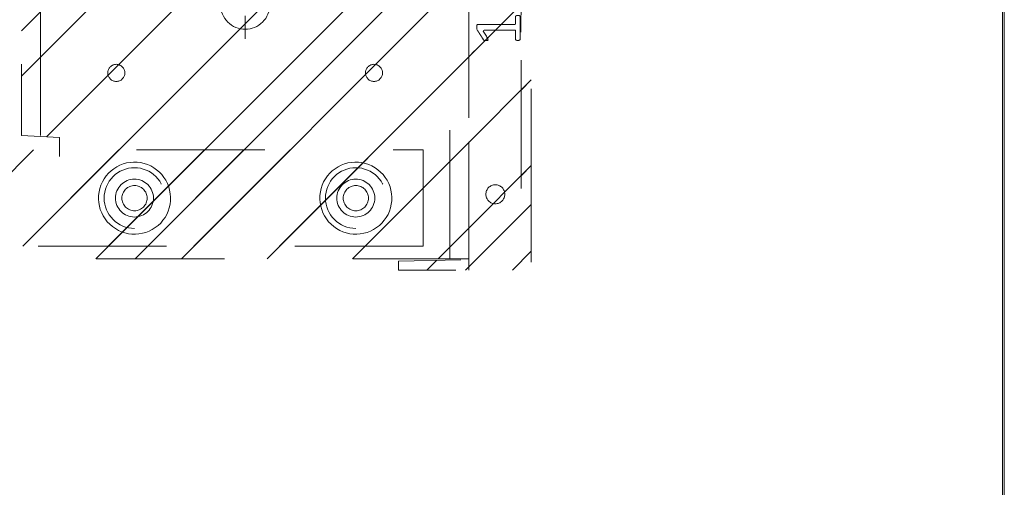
# Model space of a CAD drawing. Header units: inches. Extents: x -462 to -288, y -230 to 11.
# Tile 37 of 58: x -359.29 to -349.06, y -12.69 to -7.83. Entities that reach past the tile are written whole.
import ezdxf

# ---------------------------------------------------------------- set-up
doc = ezdxf.new("R2010")
doc.units = ezdxf.units.IN
doc.header["$LTSCALE"] = 32
doc.header["$MEASUREMENT"] = 0
doc.linetypes.add('Dash Style-1', pattern=[0.083328, 0.041656, -0.041672])
for name, color, linetype, lineweight in [('DashLine', 7, 'Dash Style-1', 13), ('DashLineFill', 7, 'Dash Style-1', 13), ('Drawing', 7, 'Continuous', 18), ('Metal-DeskStructure', 7, 'Continuous', 13), ('None', 7, 'Continuous', 18), ('SolidLine', 7, 'Continuous', 15), ('WasteShelf_H', 7, 'Continuous', 18)]:
    doc.layers.add(name, color=color, linetype=linetype, lineweight=lineweight)
pattern_1 = [(45, (0, 0), (-1.61302, 1.93572), []), (45, (-1.0608, 1.0608), (-0.472346, 0.416761), [])]

# ---------------------------------------------------------------- blocks, each defined once
blk = doc.blocks.new('Group-30')
at = {"layer": 'SolidLine', "flags": 128}
blk.add_lwpolyline([(57.736, -30), (57.736, -2.559), (57.756, -2.559), (57.756, -30)], close=True, dxfattribs=at)
blk = doc.blocks.new('Group-38')
at = {"layer": 'DashLine', "flags": 128}
blk.add_lwpolyline([(0, -2.559), (57.756, -2.559), (57.756, -30), (0, -30)], close=True, dxfattribs=at)
at = {"layer": 'SolidLine', "flags": 128}
blk.add_lwpolyline([(0, -2.559), (57.756, -2.559), (57.756, -30), (0, -30)], close=True, dxfattribs=at)
at = {"layer": 'None'}
blk.add_blockref('Group-30', (0, 0), dxfattribs=at)
blk = doc.blocks.new('Group-47')
at = {"layer": 'DashLine'}
for p, q in [((0, 6.22), (0, 6.457)), ((-0.118, 6.102), (-0.354, 6.102)), ((0.118, 6.102), (0.355, 6.102)), ((0, 5.984), (0, 5.748))]:
    blk.add_line(p, q, dxfattribs=at)
at = {"layer": 'DashLine', "flags": 128}
blk.add_lwpolyline([(-0.256, 6.102), (-0.254, 6.127), (-0.251, 6.152), (-0.245, 6.177), (-0.236, 6.2), (-0.225, 6.223), (-0.213, 6.245), (-0.198, 6.265), (-0.181, 6.283), (-0.162, 6.3), (-0.142, 6.315), (-0.12, 6.328), (-0.098, 6.339), (-0.074, 6.347), (-0.05, 6.353), (-0.025, 6.357), (0, 6.358), (0.025, 6.357), (0.05, 6.353), (0.074, 6.347), (0.098, 6.339), (0.121, 6.328), (0.142, 6.315), (0.163, 6.3), (0.181, 6.283), (0.198, 6.265), (0.213, 6.245), (0.226, 6.223), (0.237, 6.2), (0.245, 6.177), (0.251, 6.152), (0.255, 6.127), (0.256, 6.102), (0.255, 6.077), (0.251, 6.052), (0.245, 6.028), (0.237, 6.004), (0.226, 5.982), (0.213, 5.96), (0.198, 5.94), (0.181, 5.921), (0.163, 5.905), (0.142, 5.89), (0.121, 5.877), (0.098, 5.866), (0.074, 5.857), (0.05, 5.851), (0.025, 5.848), (0, 5.846), (-0.025, 5.848), (-0.05, 5.851), (-0.074, 5.857), (-0.098, 5.866), (-0.12, 5.877), (-0.142, 5.89), (-0.162, 5.905), (-0.181, 5.921), (-0.198, 5.94), (-0.213, 5.96), (-0.225, 5.982), (-0.236, 6.004), (-0.245, 6.028), (-0.251, 6.052), (-0.254, 6.077)], close=True, dxfattribs=at)
blk = doc.blocks.new('1BRPT9-Bracket (2D)')
at = {"layer": 'DashLineFill', "linetype": 'Continuous', "lineweight": 13}
h = blk.add_hatch(dxfattribs=at)
h.set_pattern_fill('Steel', color=253, style=0, pattern_type=2)
h.set_pattern_definition(pattern_1)
edge = h.paths.add_edge_path()
edge.add_arc((1.678, -8.488), 0.252, 270, 360)
edge.add_line((1.93, -8.488), (1.93, -7.48))
edge.add_line((1.93, -7.48), (2.324, -7.48))
edge.add_line((2.324, -7.48), (2.324, 7.461))
edge.add_line((2.324, 7.461), (1.93, 7.48))
edge.add_line((1.93, 7.48), (1.93, 8.488))
edge.add_arc((1.678, 8.488), 0.252, 360, 450)
edge.add_line((1.678, 8.74), (-2.322, 8.74))
edge.add_line((-2.322, 8.74), (-2.322, -8.74))
edge.add_line((-2.322, -8.74), (1.678, -8.74))
h = blk.add_hatch(dxfattribs=at)
h.set_pattern_fill('Steel', color=253, style=0, pattern_type=2)
h.set_pattern_definition(pattern_1)
h.paths.add_polyline_path([(-1.149, 8.425), (-1.118, 8.424), (-1.087, 8.419), (-1.057, 8.412), (-1.028, 8.401), (-1, 8.388), (-0.974, 8.372), (-0.949, 8.354), (-0.926, 8.333), (-0.905, 8.31), (-0.887, 8.285), (-0.871, 8.259), (-0.858, 8.231), (-0.847, 8.202), (-0.84, 8.172), (-0.835, 8.141), (-0.834, 8.11), (-0.835, 8.079), (-0.84, 8.049), (-0.847, 8.019), (-0.858, 7.99), (-0.871, 7.962), (-0.887, 7.935), (-0.905, 7.91), (-0.926, 7.888), (-0.949, 7.867), (-0.974, 7.848), (-1, 7.832), (-1.028, 7.819), (-1.057, 7.809), (-1.087, 7.801), (-1.118, 7.797), (-1.149, 7.795), (-1.18, 7.797), (-1.21, 7.801), (-1.24, 7.809), (-1.269, 7.819), (-1.297, 7.832), (-1.324, 7.848), (-1.349, 7.867), (-1.372, 7.888), (-1.392, 7.91), (-1.411, 7.935), (-1.427, 7.962), (-1.44, 7.99), (-1.45, 8.019), (-1.458, 8.049), (-1.462, 8.079), (-1.464, 8.11), (-1.462, 8.141), (-1.458, 8.172), (-1.45, 8.202), (-1.44, 8.231), (-1.427, 8.259), (-1.411, 8.285), (-1.392, 8.31), (-1.372, 8.333), (-1.349, 8.354), (-1.324, 8.372), (-1.297, 8.388), (-1.269, 8.401), (-1.24, 8.412), (-1.21, 8.419), (-1.18, 8.424)])
h = blk.add_hatch(dxfattribs=at)
h.set_pattern_fill('Steel', color=253, style=0, pattern_type=2)
h.set_pattern_definition(pattern_1)
h.paths.add_polyline_path([(1.15, 8.425), (1.181, 8.424), (1.212, 8.419), (1.242, 8.412), (1.271, 8.401), (1.299, 8.388), (1.325, 8.372), (1.35, 8.354), (1.373, 8.333), (1.394, 8.31), (1.412, 8.285), (1.428, 8.259), (1.441, 8.231), (1.452, 8.202), (1.459, 8.172), (1.464, 8.141), (1.465, 8.11), (1.464, 8.079), (1.459, 8.049), (1.452, 8.019), (1.441, 7.99), (1.428, 7.962), (1.412, 7.935), (1.394, 7.91), (1.373, 7.888), (1.35, 7.867), (1.325, 7.848), (1.299, 7.832), (1.271, 7.819), (1.242, 7.809), (1.212, 7.801), (1.181, 7.797), (1.15, 7.795), (1.12, 7.797), (1.089, 7.801), (1.059, 7.809), (1.03, 7.819), (1.002, 7.832), (0.975, 7.848), (0.951, 7.867), (0.928, 7.888), (0.907, 7.91), (0.888, 7.935), (0.873, 7.962), (0.859, 7.99), (0.849, 8.019), (0.841, 8.049), (0.837, 8.079), (0.835, 8.11), (0.837, 8.141), (0.841, 8.172), (0.849, 8.202), (0.859, 8.231), (0.873, 8.259), (0.888, 8.285), (0.907, 8.31), (0.928, 8.333), (0.951, 8.354), (0.975, 8.372), (1.002, 8.388), (1.03, 8.401), (1.059, 8.412), (1.089, 8.419), (1.12, 8.424)])
h = blk.add_hatch(dxfattribs=at)
h.set_pattern_fill('Steel', color=253, style=0, pattern_type=2)
h.set_pattern_definition(pattern_1)
h.paths.add_polyline_path([(-1.149, 8.307), (-1.13, 8.306), (-1.11, 8.303), (-1.092, 8.299), (-1.074, 8.292), (-1.056, 8.284), (-1.039, 8.274), (-1.024, 8.262), (-1.01, 8.249), (-0.997, 8.235), (-0.985, 8.22), (-0.975, 8.203), (-0.967, 8.186), (-0.96, 8.167), (-0.956, 8.149), (-0.953, 8.13), (-0.952, 8.11), (-0.953, 8.091), (-0.956, 8.072), (-0.96, 8.053), (-0.967, 8.035), (-0.975, 8.017), (-0.985, 8.001), (-0.997, 7.985), (-1.01, 7.971), (-1.024, 7.958), (-1.039, 7.947), (-1.056, 7.937), (-1.074, 7.928), (-1.092, 7.922), (-1.11, 7.917), (-1.13, 7.914), (-1.149, 7.913), (-1.168, 7.914), (-1.187, 7.917), (-1.206, 7.922), (-1.224, 7.928), (-1.242, 7.937), (-1.258, 7.947), (-1.274, 7.958), (-1.288, 7.971), (-1.301, 7.985), (-1.313, 8.001), (-1.322, 8.017), (-1.331, 8.035), (-1.337, 8.053), (-1.342, 8.072), (-1.345, 8.091), (-1.346, 8.11), (-1.345, 8.13), (-1.342, 8.149), (-1.337, 8.167), (-1.331, 8.186), (-1.322, 8.203), (-1.313, 8.22), (-1.301, 8.235), (-1.288, 8.249), (-1.274, 8.262), (-1.258, 8.274), (-1.242, 8.284), (-1.224, 8.292), (-1.206, 8.299), (-1.187, 8.303), (-1.168, 8.306)])
h = blk.add_hatch(dxfattribs=at)
h.set_pattern_fill('Steel', color=253, style=0, pattern_type=2)
h.set_pattern_definition(pattern_1)
h.paths.add_polyline_path([(1.15, 8.307), (1.17, 8.306), (1.189, 8.303), (1.208, 8.299), (1.226, 8.292), (1.243, 8.284), (1.26, 8.274), (1.275, 8.262), (1.29, 8.249), (1.303, 8.235), (1.314, 8.22), (1.324, 8.203), (1.332, 8.186), (1.339, 8.167), (1.343, 8.149), (1.346, 8.13), (1.347, 8.11), (1.346, 8.091), (1.343, 8.072), (1.339, 8.053), (1.332, 8.035), (1.324, 8.017), (1.314, 8.001), (1.303, 7.985), (1.29, 7.971), (1.275, 7.958), (1.26, 7.947), (1.243, 7.937), (1.226, 7.928), (1.208, 7.922), (1.189, 7.917), (1.17, 7.914), (1.15, 7.913), (1.131, 7.914), (1.112, 7.917), (1.093, 7.922), (1.075, 7.928), (1.058, 7.937), (1.041, 7.947), (1.025, 7.958), (1.011, 7.971), (0.998, 7.985), (0.987, 8.001), (0.977, 8.017), (0.969, 8.035), (0.962, 8.053), (0.957, 8.072), (0.954, 8.091), (0.954, 8.11), (0.954, 8.13), (0.957, 8.149), (0.962, 8.167), (0.969, 8.186), (0.977, 8.203), (0.987, 8.22), (0.998, 8.235), (1.011, 8.249), (1.025, 8.262), (1.041, 8.274), (1.058, 8.284), (1.075, 8.292), (1.093, 8.299), (1.112, 8.303), (1.131, 8.306)])
h = blk.add_hatch(dxfattribs=at)
h.set_pattern_fill('Steel', color=253, style=0, pattern_type=2)
h.set_pattern_definition(pattern_1)
h.paths.add_polyline_path([(-1.338, 6.9), (-1.329, 6.899), (-1.321, 6.898), (-1.312, 6.896), (-1.304, 6.893), (-1.296, 6.889), (-1.289, 6.885), (-1.282, 6.879), (-1.275, 6.874), (-1.269, 6.867), (-1.264, 6.86), (-1.26, 6.853), (-1.256, 6.845), (-1.253, 6.837), (-1.251, 6.828), (-1.25, 6.82), (-1.249, 6.811), (-1.25, 6.802), (-1.251, 6.794), (-1.253, 6.785), (-1.256, 6.777), (-1.26, 6.769), (-1.264, 6.762), (-1.269, 6.755), (-1.275, 6.748), (-1.282, 6.743), (-1.289, 6.737), (-1.296, 6.733), (-1.304, 6.729), (-1.312, 6.726), (-1.321, 6.724), (-1.329, 6.723), (-1.338, 6.722), (-1.346, 6.723), (-1.355, 6.724), (-1.364, 6.726), (-1.372, 6.729), (-1.38, 6.733), (-1.387, 6.737), (-1.394, 6.743), (-1.4, 6.748), (-1.406, 6.755), (-1.411, 6.762), (-1.416, 6.769), (-1.42, 6.777), (-1.423, 6.785), (-1.425, 6.794), (-1.426, 6.802), (-1.426, 6.811), (-1.426, 6.82), (-1.425, 6.828), (-1.423, 6.837), (-1.42, 6.845), (-1.416, 6.853), (-1.411, 6.86), (-1.406, 6.867), (-1.4, 6.874), (-1.394, 6.879), (-1.387, 6.885), (-1.38, 6.889), (-1.372, 6.893), (-1.364, 6.896), (-1.355, 6.898), (-1.346, 6.899)])
h = blk.add_hatch(dxfattribs=at)
h.set_pattern_fill('Steel', color=253, style=0, pattern_type=2)
h.set_pattern_definition(pattern_1)
h.paths.add_polyline_path([(1.339, 6.9), (1.348, 6.899), (1.357, 6.898), (1.365, 6.896), (1.373, 6.893), (1.381, 6.889), (1.389, 6.885), (1.396, 6.879), (1.402, 6.874), (1.408, 6.867), (1.413, 6.86), (1.417, 6.853), (1.421, 6.845), (1.424, 6.837), (1.426, 6.828), (1.428, 6.82), (1.428, 6.811), (1.428, 6.802), (1.426, 6.794), (1.424, 6.785), (1.421, 6.777), (1.417, 6.769), (1.413, 6.762), (1.408, 6.755), (1.402, 6.748), (1.396, 6.743), (1.389, 6.737), (1.381, 6.733), (1.373, 6.729), (1.365, 6.726), (1.357, 6.724), (1.348, 6.723), (1.339, 6.722), (1.331, 6.723), (1.322, 6.724), (1.314, 6.726), (1.305, 6.729), (1.298, 6.733), (1.29, 6.737), (1.283, 6.743), (1.277, 6.748), (1.271, 6.755), (1.266, 6.762), (1.261, 6.769), (1.258, 6.777), (1.255, 6.785), (1.252, 6.794), (1.251, 6.802), (1.251, 6.811), (1.251, 6.82), (1.252, 6.828), (1.255, 6.837), (1.258, 6.845), (1.261, 6.853), (1.266, 6.86), (1.271, 6.867), (1.277, 6.874), (1.283, 6.879), (1.29, 6.885), (1.298, 6.889), (1.305, 6.893), (1.314, 6.896), (1.322, 6.898), (1.331, 6.899)])
at = {"layer": 'DashLineFill'}
for p, q in [((-2.125, 8.74), (-2.125, -8.74)), ((2.127, 7.461), (2.127, -7.48))]:
    blk.add_line(p, q, dxfattribs=at)
at = {"layer": 'DashLineFill', "flags": 128}
blk.add_lwpolyline([(1.678, -8.74, 0.414214), (1.93, -8.488), (1.93, -7.48), (2.324, -7.48), (2.324, 7.461), (1.93, 7.48), (1.93, 8.488, 0.414214), (1.678, 8.74), (-2.322, 8.74), (-2.322, -8.74)], format="xyb", close=True, dxfattribs=at)
for points in [[(-1.149, 8.425), (-1.118, 8.424), (-1.087, 8.419), (-1.057, 8.412), (-1.028, 8.401), (-1, 8.388), (-0.974, 8.372), (-0.949, 8.354), (-0.926, 8.333), (-0.905, 8.31), (-0.887, 8.285), (-0.871, 8.259), (-0.858, 8.231), (-0.847, 8.202), (-0.84, 8.172), (-0.835, 8.141), (-0.834, 8.11), (-0.835, 8.079), (-0.84, 8.049), (-0.847, 8.019), (-0.858, 7.99), (-0.871, 7.962), (-0.887, 7.935), (-0.905, 7.91), (-0.926, 7.888), (-0.949, 7.867), (-0.974, 7.848), (-1, 7.832), (-1.028, 7.819), (-1.057, 7.809), (-1.087, 7.801), (-1.118, 7.797), (-1.149, 7.795), (-1.18, 7.797), (-1.21, 7.801), (-1.24, 7.809), (-1.269, 7.819), (-1.297, 7.832), (-1.324, 7.848), (-1.349, 7.867), (-1.372, 7.888), (-1.392, 7.91), (-1.411, 7.935), (-1.427, 7.962), (-1.44, 7.99), (-1.45, 8.019), (-1.458, 8.049), (-1.462, 8.079), (-1.464, 8.11), (-1.462, 8.141), (-1.458, 8.172), (-1.45, 8.202), (-1.44, 8.231), (-1.427, 8.259), (-1.411, 8.285), (-1.392, 8.31), (-1.372, 8.333), (-1.349, 8.354), (-1.324, 8.372), (-1.297, 8.388), (-1.269, 8.401), (-1.24, 8.412), (-1.21, 8.419), (-1.18, 8.424)], [(1.15, 8.425), (1.181, 8.424), (1.212, 8.419), (1.242, 8.412), (1.271, 8.401), (1.299, 8.388), (1.325, 8.372), (1.35, 8.354), (1.373, 8.333), (1.394, 8.31), (1.412, 8.285), (1.428, 8.259), (1.441, 8.231), (1.452, 8.202), (1.459, 8.172), (1.464, 8.141), (1.465, 8.11), (1.464, 8.079), (1.459, 8.049), (1.452, 8.019), (1.441, 7.99), (1.428, 7.962), (1.412, 7.935), (1.394, 7.91), (1.373, 7.888), (1.35, 7.867), (1.325, 7.848), (1.299, 7.832), (1.271, 7.819), (1.242, 7.809), (1.212, 7.801), (1.181, 7.797), (1.15, 7.795), (1.12, 7.797), (1.089, 7.801), (1.059, 7.809), (1.03, 7.819), (1.002, 7.832), (0.975, 7.848), (0.951, 7.867), (0.928, 7.888), (0.907, 7.91), (0.888, 7.935), (0.873, 7.962), (0.859, 7.99), (0.849, 8.019), (0.841, 8.049), (0.837, 8.079), (0.835, 8.11), (0.837, 8.141), (0.841, 8.172), (0.849, 8.202), (0.859, 8.231), (0.873, 8.259), (0.888, 8.285), (0.907, 8.31), (0.928, 8.333), (0.951, 8.354), (0.975, 8.372), (1.002, 8.388), (1.03, 8.401), (1.059, 8.412), (1.089, 8.419), (1.12, 8.424)], [(-1.149, 8.307), (-1.13, 8.306), (-1.11, 8.303), (-1.092, 8.299), (-1.074, 8.292), (-1.056, 8.284), (-1.039, 8.274), (-1.024, 8.262), (-1.01, 8.249), (-0.997, 8.235), (-0.985, 8.22), (-0.975, 8.203), (-0.967, 8.186), (-0.96, 8.167), (-0.956, 8.149), (-0.953, 8.13), (-0.952, 8.11), (-0.953, 8.091), (-0.956, 8.072), (-0.96, 8.053), (-0.967, 8.035), (-0.975, 8.017), (-0.985, 8.001), (-0.997, 7.985), (-1.01, 7.971), (-1.024, 7.958), (-1.039, 7.947), (-1.056, 7.937), (-1.074, 7.928), (-1.092, 7.922), (-1.11, 7.917), (-1.13, 7.914), (-1.149, 7.913), (-1.168, 7.914), (-1.187, 7.917), (-1.206, 7.922), (-1.224, 7.928), (-1.242, 7.937), (-1.258, 7.947), (-1.274, 7.958), (-1.288, 7.971), (-1.301, 7.985), (-1.313, 8.001), (-1.322, 8.017), (-1.331, 8.035), (-1.337, 8.053), (-1.342, 8.072), (-1.345, 8.091), (-1.346, 8.11), (-1.345, 8.13), (-1.342, 8.149), (-1.337, 8.167), (-1.331, 8.186), (-1.322, 8.203), (-1.313, 8.22), (-1.301, 8.235), (-1.288, 8.249), (-1.274, 8.262), (-1.258, 8.274), (-1.242, 8.284), (-1.224, 8.292), (-1.206, 8.299), (-1.187, 8.303), (-1.168, 8.306)], [(1.15, 8.307), (1.17, 8.306), (1.189, 8.303), (1.208, 8.299), (1.226, 8.292), (1.243, 8.284), (1.26, 8.274), (1.275, 8.262), (1.29, 8.249), (1.303, 8.235), (1.314, 8.22), (1.324, 8.203), (1.332, 8.186), (1.339, 8.167), (1.343, 8.149), (1.346, 8.13), (1.347, 8.11), (1.346, 8.091), (1.343, 8.072), (1.339, 8.053), (1.332, 8.035), (1.324, 8.017), (1.314, 8.001), (1.303, 7.985), (1.29, 7.971), (1.275, 7.958), (1.26, 7.947), (1.243, 7.937), (1.226, 7.928), (1.208, 7.922), (1.189, 7.917), (1.17, 7.914), (1.15, 7.913), (1.131, 7.914), (1.112, 7.917), (1.093, 7.922), (1.075, 7.928), (1.058, 7.937), (1.041, 7.947), (1.025, 7.958), (1.011, 7.971), (0.998, 7.985), (0.987, 8.001), (0.977, 8.017), (0.969, 8.035), (0.962, 8.053), (0.957, 8.072), (0.954, 8.091), (0.954, 8.11), (0.954, 8.13), (0.957, 8.149), (0.962, 8.167), (0.969, 8.186), (0.977, 8.203), (0.987, 8.22), (0.998, 8.235), (1.011, 8.249), (1.025, 8.262), (1.041, 8.274), (1.058, 8.284), (1.075, 8.292), (1.093, 8.299), (1.112, 8.303), (1.131, 8.306)], [(-1.338, 6.9), (-1.329, 6.899), (-1.321, 6.898), (-1.312, 6.896), (-1.304, 6.893), (-1.296, 6.889), (-1.289, 6.885), (-1.282, 6.879), (-1.275, 6.874), (-1.269, 6.867), (-1.264, 6.86), (-1.26, 6.853), (-1.256, 6.845), (-1.253, 6.837), (-1.251, 6.828), (-1.25, 6.82), (-1.249, 6.811), (-1.25, 6.802), (-1.251, 6.794), (-1.253, 6.785), (-1.256, 6.777), (-1.26, 6.769), (-1.264, 6.762), (-1.269, 6.755), (-1.275, 6.748), (-1.282, 6.743), (-1.289, 6.737), (-1.296, 6.733), (-1.304, 6.729), (-1.312, 6.726), (-1.321, 6.724), (-1.329, 6.723), (-1.338, 6.722), (-1.346, 6.723), (-1.355, 6.724), (-1.364, 6.726), (-1.372, 6.729), (-1.38, 6.733), (-1.387, 6.737), (-1.394, 6.743), (-1.4, 6.748), (-1.406, 6.755), (-1.411, 6.762), (-1.416, 6.769), (-1.42, 6.777), (-1.423, 6.785), (-1.425, 6.794), (-1.426, 6.802), (-1.426, 6.811), (-1.426, 6.82), (-1.425, 6.828), (-1.423, 6.837), (-1.42, 6.845), (-1.416, 6.853), (-1.411, 6.86), (-1.406, 6.867), (-1.4, 6.874), (-1.394, 6.879), (-1.387, 6.885), (-1.38, 6.889), (-1.372, 6.893), (-1.364, 6.896), (-1.355, 6.898), (-1.346, 6.899)], [(1.339, 6.9), (1.348, 6.899), (1.357, 6.898), (1.365, 6.896), (1.373, 6.893), (1.381, 6.889), (1.389, 6.885), (1.396, 6.879), (1.402, 6.874), (1.408, 6.867), (1.413, 6.86), (1.417, 6.853), (1.421, 6.845), (1.424, 6.837), (1.426, 6.828), (1.428, 6.82), (1.428, 6.811), (1.428, 6.802), (1.426, 6.794), (1.424, 6.785), (1.421, 6.777), (1.417, 6.769), (1.413, 6.762), (1.408, 6.755), (1.402, 6.748), (1.396, 6.743), (1.389, 6.737), (1.381, 6.733), (1.373, 6.729), (1.365, 6.726), (1.357, 6.724), (1.348, 6.723), (1.339, 6.722), (1.331, 6.723), (1.322, 6.724), (1.314, 6.726), (1.305, 6.729), (1.298, 6.733), (1.29, 6.737), (1.283, 6.743), (1.277, 6.748), (1.271, 6.755), (1.266, 6.762), (1.261, 6.769), (1.258, 6.777), (1.255, 6.785), (1.252, 6.794), (1.251, 6.802), (1.251, 6.811), (1.251, 6.82), (1.252, 6.828), (1.255, 6.837), (1.258, 6.845), (1.261, 6.853), (1.266, 6.86), (1.271, 6.867), (1.277, 6.874), (1.283, 6.879), (1.29, 6.885), (1.298, 6.889), (1.305, 6.893), (1.314, 6.896), (1.322, 6.898), (1.331, 6.899)]]:
    blk.add_lwpolyline(points, close=True, dxfattribs=at)
at = {"layer": 'Metal-DeskStructure', "color": 7}
blk.add_blockref('Group-47', (0, 0), dxfattribs=at)
blk = doc.blocks.new('Group-57')
at = {"layer": 'WasteShelf_H', "color": 7}
for points, knots in [([(-2.832, 6.215), (-2.839, 6.215), (-2.853, 6.218), (-2.856, 6.226), (-2.856, 6.346), (-2.856, 6.465), (-2.854, 6.468), (-2.848, 6.472), (-2.839, 6.474), (-2.826, 6.474), (-2.817, 6.472), (-2.811, 6.47), (-2.808, 6.465), (-2.808, 6.416), (-2.808, 6.369), (-2.638, 6.369), (-2.468, 6.369), (-2.494, 6.412), (-2.52, 6.455), (-2.522, 6.461), (-2.523, 6.47), (-2.52, 6.474), (-2.509, 6.476), (-2.496, 6.476), (-2.486, 6.476), (-2.481, 6.474), (-2.477, 6.47), (-2.475, 6.466), (-2.442, 6.415), (-2.409, 6.363), (-2.407, 6.361), (-2.407, 6.358), (-2.405, 6.352), (-2.405, 6.335), (-2.405, 6.317), (-2.409, 6.311), (-2.413, 6.31), (-2.611, 6.31), (-2.808, 6.31), (-2.808, 6.269), (-2.808, 6.225), (-2.811, 6.221), (-2.817, 6.217), (-2.826, 6.215), (-2.832, 6.215)], [0, 0, 0, 0.00261, 0.007831, 0.010441, 0.176195, 0.178805, 0.181415, 0.184026, 0.186636, 0.188594, 0.190551, 0.192509, 0.194467, 0.244389, 0.244389, 0.424498, 0.424498, 0.47805, 0.47805, 0.484241, 0.490432, 0.496622, 0.502813, 0.507071, 0.510941, 0.514811, 0.518682, 0.518682, 0.576295, 0.576295, 0.578743, 0.58119, 0.583638, 0.590247, 0.593184, 0.596122, 0.599059, 0.911881, 0.911881, 0.976501, 0.982376, 0.988251, 0.994125, 1, 1, 1]), ([(-2.726, 5.844), (-2.749, 5.844), (-2.784, 5.855), (-2.813, 5.874), (-2.833, 5.902), (-2.856, 5.951), (-2.856, 6.058), (-2.856, 6.125), (-2.844, 6.14), (-2.631, 6.14), (-2.418, 6.14), (-2.407, 6.125), (-2.407, 6.067), (-2.407, 5.975), (-2.424, 5.924), (-2.451, 5.89), (-2.494, 5.872), (-2.536, 5.872), (-2.566, 5.879), (-2.59, 5.894), (-2.61, 5.918), (-2.616, 5.931), (-2.619, 5.913), (-2.638, 5.881), (-2.665, 5.857), (-2.704, 5.844), (-2.726, 5.844)], [0, 0, 0, 0.031455, 0.06291, 0.094366, 0.125821, 0.188731, 0.266159, 0.275837, 0.285516, 0.435531, 0.44521, 0.454888, 0.521427, 0.574659, 0.627891, 0.681123, 0.734355, 0.762747, 0.791139, 0.819531, 0.847924, 0.847924, 0.885943, 0.923962, 0.961981, 1, 1, 1]), ([(-2.73, 5.907), (-2.71, 5.907), (-2.68, 5.92), (-2.66, 5.944), (-2.649, 5.981), (-2.649, 6.045), (-2.649, 6.081), (-2.727, 6.081), (-2.806, 6.081), (-2.806, 6.037), (-2.806, 5.953), (-2.778, 5.92), (-2.749, 5.907), (-2.73, 5.907)], [0, 0, 0, 0.079156, 0.158312, 0.237468, 0.316624, 0.419526, 0.419526, 0.643799, 0.643799, 0.767809, 0.883905, 0.941952, 1, 1, 1]), ([(-2.527, 5.933), (-2.51, 5.933), (-2.485, 5.942), (-2.466, 5.962), (-2.457, 5.994), (-2.457, 6.049), (-2.457, 6.081), (-2.529, 6.081), (-2.601, 6.081), (-2.601, 6.046), (-2.601, 5.99), (-2.59, 5.961), (-2.57, 5.942), (-2.542, 5.933), (-2.527, 5.933)], [0, 0, 0, 0.074499, 0.148998, 0.223496, 0.297995, 0.395417, 0.395417, 0.61891, 0.61891, 0.724928, 0.793696, 0.862464, 0.931232, 1, 1, 1]), ([(-2.846, 5.478), (-2.85, 5.478), (-2.854, 5.48), (-2.856, 5.487), (-2.857, 5.5), (-2.857, 5.519), (-2.856, 5.53), (-2.854, 5.537), (-2.848, 5.541), (-2.843, 5.543), (-2.79, 5.563), (-2.737, 5.583), (-2.719, 5.591), (-2.689, 5.605), (-2.667, 5.627), (-2.656, 5.657), (-2.656, 5.697), (-2.656, 5.716), (-2.751, 5.716), (-2.85, 5.716), (-2.854, 5.72), (-2.856, 5.727), (-2.857, 5.738), (-2.857, 5.755), (-2.856, 5.766), (-2.854, 5.773), (-2.85, 5.777), (-2.639, 5.777), (-2.418, 5.777), (-2.407, 5.762), (-2.407, 5.707), (-2.407, 5.642), (-2.409, 5.62), (-2.411, 5.611), (-2.414, 5.585), (-2.435, 5.544), (-2.464, 5.519), (-2.503, 5.504), (-2.547, 5.504), (-2.584, 5.517), (-2.612, 5.539), (-2.63, 5.572), (-2.638, 5.591), (-2.643, 5.579), (-2.658, 5.561), (-2.678, 5.546), (-2.706, 5.533), (-2.723, 5.526), (-2.772, 5.506), (-2.82, 5.485), (-2.833, 5.48), (-2.844, 5.478), (-2.846, 5.478)], [0, 0, 0, 0.004018, 0.008035, 0.012053, 0.01607, 0.020088, 0.024105, 0.028123, 0.03214, 0.03214, 0.070951, 0.070951, 0.084634, 0.098317, 0.112001, 0.125684, 0.138745, 0.138745, 0.202807, 0.205295, 0.207782, 0.21027, 0.212758, 0.214748, 0.216739, 0.218729, 0.220719, 0.332671, 0.339637, 0.346603, 0.391882, 0.407555, 0.423229, 0.423229, 0.466696, 0.510164, 0.553631, 0.597099, 0.640566, 0.684033, 0.727501, 0.770968, 0.770968, 0.798042, 0.825115, 0.852188, 0.879262, 0.879262, 0.958132, 0.958132, 0.979066, 1, 1, 1]), ([(-2.533, 5.567), (-2.505, 5.567), (-2.47, 5.591), (-2.461, 5.618), (-2.459, 5.627), (-2.457, 5.65), (-2.457, 5.691), (-2.457, 5.716), (-2.533, 5.716), (-2.608, 5.716), (-2.608, 5.687), (-2.608, 5.635), (-2.597, 5.602), (-2.575, 5.578), (-2.547, 5.567), (-2.533, 5.567)], [0, 0, 0, 0.142515, 0.285031, 0.285031, 0.330993, 0.376955, 0.445899, 0.445899, 0.655281, 0.655281, 0.734439, 0.800829, 0.867219, 0.93361, 1, 1, 1]), ([(-2.538, 5.14), (-2.573, 5.14), (-2.627, 5.162), (-2.664, 5.203), (-2.686, 5.262), (-2.686, 5.329), (-2.686, 5.354), (-2.766, 5.354), (-2.85, 5.354), (-2.854, 5.358), (-2.856, 5.365), (-2.857, 5.376), (-2.857, 5.393), (-2.856, 5.404), (-2.854, 5.411), (-2.85, 5.415), (-2.64, 5.415), (-2.42, 5.415), (-2.407, 5.4), (-2.407, 5.343), (-2.407, 5.28), (-2.411, 5.254), (-2.418, 5.217), (-2.44, 5.181), (-2.472, 5.153), (-2.514, 5.14), (-2.538, 5.14)], [0, 0, 0, 0.066268, 0.132535, 0.198803, 0.26507, 0.303966, 0.303966, 0.429297, 0.43506, 0.440822, 0.446584, 0.452347, 0.456957, 0.461567, 0.466177, 0.470786, 0.728938, 0.745073, 0.761208, 0.845107, 0.870922, 0.896738, 0.922553, 0.948369, 0.974184, 1, 1, 1]), ([(-2.544, 5.203), (-2.516, 5.203), (-2.479, 5.223), (-2.462, 5.253), (-2.457, 5.284), (-2.457, 5.327), (-2.457, 5.354), (-2.546, 5.354), (-2.636, 5.354), (-2.636, 5.327), (-2.636, 5.275), (-2.623, 5.238), (-2.597, 5.214), (-2.564, 5.203), (-2.544, 5.203)], [0, 0, 0, 0.053098, 0.106195, 0.159293, 0.212391, 0.297937, 0.297937, 0.584068, 0.584068, 0.669615, 0.752211, 0.834807, 0.917404, 1, 1, 1]), ([(-2.433, 4.79), (-2.439, 4.79), (-2.45, 4.79), (-2.455, 4.794), (-2.459, 4.799), (-2.459, 4.864), (-2.459, 4.927), (-2.653, 4.927), (-2.85, 4.927), (-2.854, 4.93), (-2.856, 4.938), (-2.857, 4.949), (-2.857, 4.965), (-2.856, 4.976), (-2.854, 4.984), (-2.85, 4.988), (-2.653, 4.988), (-2.459, 4.988), (-2.459, 5.05), (-2.459, 5.115), (-2.455, 5.12), (-2.45, 5.122), (-2.44, 5.124), (-2.427, 5.124), (-2.416, 5.122), (-2.411, 5.12), (-2.407, 5.115), (-2.407, 4.957), (-2.407, 4.799), (-2.411, 4.794), (-2.416, 4.79), (-2.427, 4.79), (-2.433, 4.79)], [0, 0, 0, 0.003046, 0.005389, 0.007733, 0.010076, 0.089744, 0.089744, 0.335779, 0.340465, 0.345152, 0.349838, 0.354524, 0.360382, 0.36624, 0.372099, 0.377957, 0.6855, 0.6855, 0.785085, 0.788014, 0.790943, 0.793872, 0.796801, 0.798998, 0.801195, 0.803391, 0.805588, 0.991213, 0.99341, 0.995606, 0.997803, 1, 1, 1]), ([(-2.741, 4.474), (-2.769, 4.474), (-2.815, 4.495), (-2.846, 4.535), (-2.863, 4.593), (-2.863, 4.663), (-2.848, 4.718), (-2.819, 4.757), (-2.778, 4.777), (-2.73, 4.777), (-2.695, 4.762), (-2.665, 4.736), (-2.64, 4.698), (-2.627, 4.674), (-2.616, 4.696), (-2.592, 4.727), (-2.564, 4.749), (-2.533, 4.76), (-2.49, 4.76), (-2.45, 4.744), (-2.418, 4.709), (-2.402, 4.657), (-2.402, 4.587), (-2.418, 4.537), (-2.446, 4.506), (-2.483, 4.491), (-2.523, 4.491), (-2.555, 4.502), (-2.584, 4.524), (-2.61, 4.556), (-2.621, 4.578), (-2.654, 4.5), (-2.721, 4.474), (-2.741, 4.474)], [0, 0, 0, 0.040945, 0.08189, 0.122836, 0.163781, 0.200632, 0.237482, 0.274333, 0.311184, 0.338205, 0.365227, 0.392248, 0.419269, 0.419269, 0.443822, 0.468375, 0.492928, 0.51748, 0.549396, 0.581313, 0.613229, 0.645145, 0.677061, 0.708977, 0.740893, 0.772809, 0.799408, 0.826007, 0.852606, 0.879205, 0.879205, 0.969801, 1, 1, 1]), ([(-2.747, 4.535), (-2.73, 4.535), (-2.704, 4.546), (-2.682, 4.57), (-2.662, 4.605), (-2.651, 4.629), (-2.66, 4.652), (-2.682, 4.685), (-2.704, 4.705), (-2.73, 4.716), (-2.815, 4.716), (-2.815, 4.58), (-2.778, 4.535), (-2.747, 4.535)], [0, 0, 0, 0.062166, 0.124332, 0.186498, 0.248664, 0.248664, 0.305108, 0.361552, 0.417996, 0.474441, 0.742583, 0.871292, 1, 1, 1]), ([(-2.51, 4.55), (-2.496, 4.55), (-2.474, 4.559), (-2.457, 4.58), (-2.448, 4.607), (-2.448, 4.663), (-2.481, 4.701), (-2.525, 4.701), (-2.547, 4.692), (-2.568, 4.672), (-2.588, 4.642), (-2.599, 4.622), (-2.581, 4.587), (-2.536, 4.55), (-2.51, 4.55)], [0, 0, 0, 0.064819, 0.129638, 0.194457, 0.259276, 0.388914, 0.518552, 0.583375, 0.648198, 0.71302, 0.777843, 0.777843, 0.888922, 1, 1, 1])]:
    blk.add_open_spline(points, degree=2, knots=knots, dxfattribs=at)
blk = doc.blocks.new('1BRPT8_Cover (2D)')
at = {"layer": 'DashLineFill', "linetype": 'Continuous', "lineweight": 13}
h = blk.add_hatch(dxfattribs=at)
h.set_pattern_fill('Steel', color=253, style=0, pattern_type=2)
h.set_pattern_definition(pattern_1)
h.paths.add_polyline_path([(-1.594, -8.764), (-2.323, -8.764), (-2.323, -8.751), (-2.826, -8.742), (-2.866, -8.703), (-2.866, -6.673), (-2.847, -6.653), (-2.323, -6.644), (-2.323, -6.584), (-2.847, -6.575), (-2.866, -6.555), (-2.866, -4.468), (-2.847, -4.449), (-2.323, -4.439), (-2.323, -4.379), (-2.847, -4.37), (-2.866, -4.351), (-2.866, -2.264), (-2.847, -2.244), (-2.323, -2.235), (-2.323, -2.175), (-2.847, -2.166), (-2.866, -2.146), (-2.866, -0.059), (-2.847, -0.039), (-2.323, -0.03), (-2.323, 0.03), (-2.847, 0.039), (-2.866, 0.059), (-2.866, 2.146), (-2.847, 2.166), (-2.323, 2.175), (-2.323, 2.235), (-2.847, 2.244), (-2.866, 2.264), (-2.866, 4.351), (-2.847, 4.37), (-2.323, 4.379), (-2.323, 4.439), (-2.847, 4.449), (-2.866, 4.468), (-2.865, 6.555), (-2.847, 6.575), (-2.323, 6.584), (-2.323, 6.644), (-2.847, 6.653), (-2.866, 6.673), (-2.866, 8.703), (-2.826, 8.742), (-1.594, 8.764), (-1.594, 8.858), (-2.972, 8.858), (-2.972, -8.858), (-1.594, -8.858)])
h = blk.add_hatch(dxfattribs=at)
h.set_pattern_fill('Steel', color=253, style=0, pattern_type=2)
h.set_pattern_definition(pattern_1)
h.paths.add_polyline_path([(-2.323, 8.858), (-2.323, -8.858), (-2.972, -8.858), (-2.972, 8.858)])
at = {"layer": 'DashLineFill', "flags": 128}
for points in [[(-1.594, -8.764), (-2.323, -8.764), (-2.323, -8.751), (-2.826, -8.742), (-2.866, -8.703), (-2.866, -6.673), (-2.847, -6.653), (-2.323, -6.644), (-2.323, -6.584), (-2.847, -6.575), (-2.866, -6.555), (-2.866, -4.468), (-2.847, -4.449), (-2.323, -4.439), (-2.323, -4.379), (-2.847, -4.37), (-2.866, -4.351), (-2.866, -2.264), (-2.847, -2.244), (-2.323, -2.235), (-2.323, -2.175), (-2.847, -2.166), (-2.866, -2.146), (-2.866, -0.059), (-2.847, -0.039), (-2.323, -0.03), (-2.323, 0.03), (-2.847, 0.039), (-2.866, 0.059), (-2.866, 2.146), (-2.847, 2.166), (-2.323, 2.175), (-2.323, 2.235), (-2.847, 2.244), (-2.866, 2.264), (-2.866, 4.351), (-2.847, 4.37), (-2.323, 4.379), (-2.323, 4.439), (-2.847, 4.449), (-2.866, 4.468), (-2.865, 6.555), (-2.847, 6.575), (-2.323, 6.584), (-2.323, 6.644), (-2.847, 6.653), (-2.866, 6.673), (-2.866, 8.703), (-2.826, 8.742), (-1.594, 8.764), (-1.594, 8.858), (-2.972, 8.858), (-2.972, -8.858), (-1.594, -8.858)], [(-2.323, 8.858), (-2.323, -8.858), (-2.972, -8.858), (-2.972, 8.858)]]:
    blk.add_lwpolyline(points, close=True, dxfattribs=at)
at = {"layer": 'SolidLine', "flags": 128}
blk.add_lwpolyline([(-2.5, 8.071), (-2.5, 8.061), (-2.502, 8.052), (-2.504, 8.042), (-2.507, 8.033), (-2.512, 8.024), (-2.517, 8.016), (-2.522, 8.008), (-2.529, 8.001), (-2.536, 7.995), (-2.544, 7.989), (-2.552, 7.984), (-2.561, 7.98), (-2.57, 7.977), (-2.579, 7.974), (-2.589, 7.973), (-2.598, 7.972), (-2.608, 7.973), (-2.618, 7.974), (-2.627, 7.977), (-2.636, 7.98), (-2.645, 7.984), (-2.653, 7.989), (-2.661, 7.995), (-2.668, 8.001), (-2.675, 8.008), (-2.68, 8.016), (-2.685, 8.024), (-2.689, 8.033), (-2.693, 8.042), (-2.695, 8.052), (-2.696, 8.061), (-2.697, 8.071), (-2.696, 8.081), (-2.695, 8.09), (-2.693, 8.099), (-2.689, 8.109), (-2.685, 8.117), (-2.68, 8.126), (-2.675, 8.133), (-2.668, 8.14), (-2.661, 8.147), (-2.653, 8.153), (-2.645, 8.158), (-2.636, 8.162), (-2.627, 8.165), (-2.618, 8.167), (-2.608, 8.169), (-2.598, 8.169), (-2.589, 8.169), (-2.579, 8.167), (-2.57, 8.165), (-2.561, 8.162), (-2.552, 8.158), (-2.544, 8.153), (-2.536, 8.147), (-2.529, 8.14), (-2.522, 8.133), (-2.517, 8.126), (-2.512, 8.117), (-2.507, 8.109), (-2.504, 8.099), (-2.502, 8.09), (-2.5, 8.081)], close=True, dxfattribs=at)
at = {"layer": 'WasteShelf_H', "color": 7}
blk.add_blockref('Group-57', (0, 0), dxfattribs=at)
blk = doc.blocks.new('1BRPT5-RightBeam (2D)')
at = {"layer": 'DashLineFill', "linetype": 'Continuous', "lineweight": 13}
h = blk.add_hatch(dxfattribs=at)
h.set_pattern_fill('Steel', color=253, style=0, pattern_type=2)
h.set_pattern_definition(pattern_1)
h.paths.add_polyline_path([(-1.85, 0.5), (20.472, 0.5), (20.472, -0.5), (-1.85, -0.5)])
at = {"layer": 'DashLineFill', "flags": 128}
blk.add_lwpolyline([(-1.85, 0.5), (20.472, 0.5), (20.472, -0.5), (-1.85, -0.5)], close=True, dxfattribs=at)
at = {"layer": 'SolidLine', "flags": 128}
for points in [[(-1.177, -0.373), (-1.213, -0.369), (-1.249, -0.361), (-1.284, -0.349), (-1.317, -0.334), (-1.349, -0.316), (-1.379, -0.295), (-1.407, -0.271), (-1.433, -0.245), (-1.455, -0.216), (-1.475, -0.185), (-1.491, -0.152), (-1.505, -0.118), (-1.514, -0.082), (-1.521, -0.046), (-1.524, -0.009), (-1.523, 0.027), (-1.518, 0.064), (-1.51, 0.099), (-1.499, 0.134), (-1.484, 0.168), (-1.466, 0.2), (-1.445, 0.23), (-1.421, 0.258), (-1.394, 0.283), (-1.365, 0.306), (-1.334, 0.325), (-1.301, 0.342), (-1.267, 0.355), (-1.232, 0.365), (-1.196, 0.371), (-1.159, 0.374), (-1.122, 0.373), (-1.086, 0.369), (-1.05, 0.361), (-1.015, 0.349), (-0.982, 0.334), (-0.95, 0.316), (-0.92, 0.295), (-0.892, 0.271), (-0.867, 0.245), (-0.844, 0.216), (-0.824, 0.185), (-0.808, 0.152), (-0.795, 0.118), (-0.785, 0.082), (-0.778, 0.046), (-0.776, 0.009), (-0.777, -0.027), (-0.781, -0.064), (-0.789, -0.099), (-0.801, -0.134), (-0.815, -0.168), (-0.833, -0.2), (-0.855, -0.23), (-0.878, -0.258), (-0.905, -0.283), (-0.934, -0.306), (-0.965, -0.325), (-0.998, -0.342), (-1.032, -0.355), (-1.067, -0.365), (-1.104, -0.371), (-1.14, -0.374)], [(1.122, -0.373), (1.086, -0.369), (1.05, -0.361), (1.015, -0.349), (0.982, -0.334), (0.95, -0.316), (0.92, -0.295), (0.892, -0.271), (0.867, -0.245), (0.844, -0.216), (0.824, -0.185), (0.808, -0.152), (0.795, -0.118), (0.785, -0.082), (0.778, -0.046), (0.776, -0.009), (0.777, 0.027), (0.781, 0.064), (0.789, 0.099), (0.801, 0.134), (0.815, 0.168), (0.833, 0.2), (0.855, 0.23), (0.878, 0.258), (0.905, 0.283), (0.934, 0.306), (0.965, 0.325), (0.998, 0.342), (1.032, 0.355), (1.067, 0.365), (1.104, 0.371), (1.14, 0.374), (1.177, 0.373), (1.213, 0.369), (1.249, 0.361), (1.284, 0.349), (1.317, 0.334), (1.349, 0.316), (1.379, 0.295), (1.407, 0.271), (1.433, 0.245), (1.455, 0.216), (1.475, 0.185), (1.491, 0.152), (1.505, 0.118), (1.514, 0.082), (1.521, 0.046), (1.524, 0.009), (1.523, -0.027), (1.518, -0.064), (1.51, -0.099), (1.499, -0.134), (1.484, -0.168), (1.466, -0.2), (1.445, -0.23), (1.421, -0.258), (1.394, -0.283), (1.365, -0.306), (1.334, -0.325), (1.301, -0.342), (1.267, -0.355), (1.232, -0.365), (1.196, -0.371), (1.159, -0.374)], [(-1.15, -0.131), (-1.162, -0.13), (-1.175, -0.128), (-1.188, -0.125), (-1.2, -0.121), (-1.211, -0.115), (-1.222, -0.109), (-1.233, -0.101), (-1.242, -0.093), (-1.251, -0.083), (-1.258, -0.073), (-1.265, -0.062), (-1.27, -0.05), (-1.275, -0.038), (-1.278, -0.026), (-1.28, -0.013), (-1.28, 0), (-1.28, 0.013), (-1.278, 0.026), (-1.275, 0.038), (-1.27, 0.05), (-1.265, 0.062), (-1.258, 0.073), (-1.251, 0.083), (-1.242, 0.093), (-1.233, 0.101), (-1.222, 0.109), (-1.211, 0.115), (-1.2, 0.121), (-1.188, 0.125), (-1.175, 0.128), (-1.162, 0.13), (-1.15, 0.131), (-1.137, 0.13), (-1.124, 0.128), (-1.112, 0.125), (-1.1, 0.121), (-1.088, 0.115), (-1.077, 0.109), (-1.067, 0.101), (-1.057, 0.093), (-1.048, 0.083), (-1.041, 0.073), (-1.034, 0.062), (-1.029, 0.05), (-1.024, 0.038), (-1.021, 0.026), (-1.019, 0.013), (-1.019, 0), (-1.019, -0.013), (-1.021, -0.026), (-1.024, -0.038), (-1.029, -0.05), (-1.034, -0.062), (-1.041, -0.073), (-1.048, -0.083), (-1.057, -0.093), (-1.067, -0.101), (-1.077, -0.109), (-1.088, -0.115), (-1.1, -0.121), (-1.112, -0.125), (-1.124, -0.128), (-1.137, -0.13)], [(1.28, 0), (1.28, -0.013), (1.278, -0.026), (1.275, -0.038), (1.27, -0.05), (1.265, -0.062), (1.258, -0.073), (1.251, -0.083), (1.242, -0.093), (1.233, -0.101), (1.222, -0.109), (1.211, -0.115), (1.2, -0.121), (1.188, -0.125), (1.175, -0.128), (1.162, -0.13), (1.15, -0.131), (1.137, -0.13), (1.124, -0.128), (1.112, -0.125), (1.1, -0.121), (1.088, -0.115), (1.077, -0.109), (1.067, -0.101), (1.057, -0.093), (1.048, -0.083), (1.041, -0.073), (1.034, -0.062), (1.029, -0.05), (1.024, -0.038), (1.021, -0.026), (1.019, -0.013), (1.019, 0), (1.019, 0.013), (1.021, 0.026), (1.024, 0.038), (1.029, 0.05), (1.034, 0.062), (1.041, 0.073), (1.048, 0.083), (1.057, 0.093), (1.067, 0.101), (1.077, 0.109), (1.088, 0.115), (1.1, 0.121), (1.112, 0.125), (1.124, 0.128), (1.137, 0.13), (1.15, 0.131), (1.162, 0.13), (1.175, 0.128), (1.188, 0.125), (1.2, 0.121), (1.211, 0.115), (1.222, 0.109), (1.233, 0.101), (1.242, 0.093), (1.251, 0.083), (1.258, 0.073), (1.265, 0.062), (1.27, 0.05), (1.275, 0.038), (1.278, 0.026), (1.28, 0.013)]]:
    blk.add_lwpolyline(points, close=True, dxfattribs=at)
blk = doc.blocks.new('Group-65')
at = {"layer": 'None', "color": 7, "rotation": 180}
for name, p in [('1BRPT8_Cover (2D)', (49.87, -11.417)), ('1BRPT9-Bracket (2D)', (49.87, -11.417)), ('1BRPT5-RightBeam (2D)', (49.87, -19.528))]:
    blk.add_blockref(name, p, dxfattribs=at)
blk = doc.blocks.new('Group-67')
at = {"layer": 'None'}
blk.add_blockref('Group-38', (0, 0), dxfattribs=at)
blk.add_blockref('Group-65', (0, 0), dxfattribs=at)
blk = doc.blocks.new('SL Credenza Desk Top (2D)')
at = {"layer": 'None'}
blk.add_blockref('Group-67', (0, 0), dxfattribs=at)
at = {"layer": 'Drawing', "color": 0, "flags": 1}
for tag in ['Catalog', 'Custom', 'FinishGroup', 'Discount', 'Tag', 'Item1', 'Item2', 'Item3', 'Item4', 'Item5', 'Item6', 'Item7', 'Item8', 'Item9', 'Item10', 'Item11', 'Item12', 'Item13', 'Item14', 'Item15', 'Item16', 'Item17', 'Item18', 'Item19', 'Item20', 'Item21', 'Item22', 'Item23', 'Item24', 'Item25', 'Option1', 'Option2', 'Option3', 'Option4', 'Option5', 'Option6', 'Option7', 'Option8', 'Option9', 'Option10', 'Option11', 'Option12']:
    blk.add_attdef(tag, (-47.36, -5.664), '', height=0.00709, dxfattribs=at)

msp = doc.modelspace()

# ---------------------------------------------------------------- block references
at = {"layer": 'Drawing'}
msp.add_blockref('SL Credenza Desk Top (2D)', (-406.819, 9.843), dxfattribs=at)

doc.saveas('drawing.dxf')
